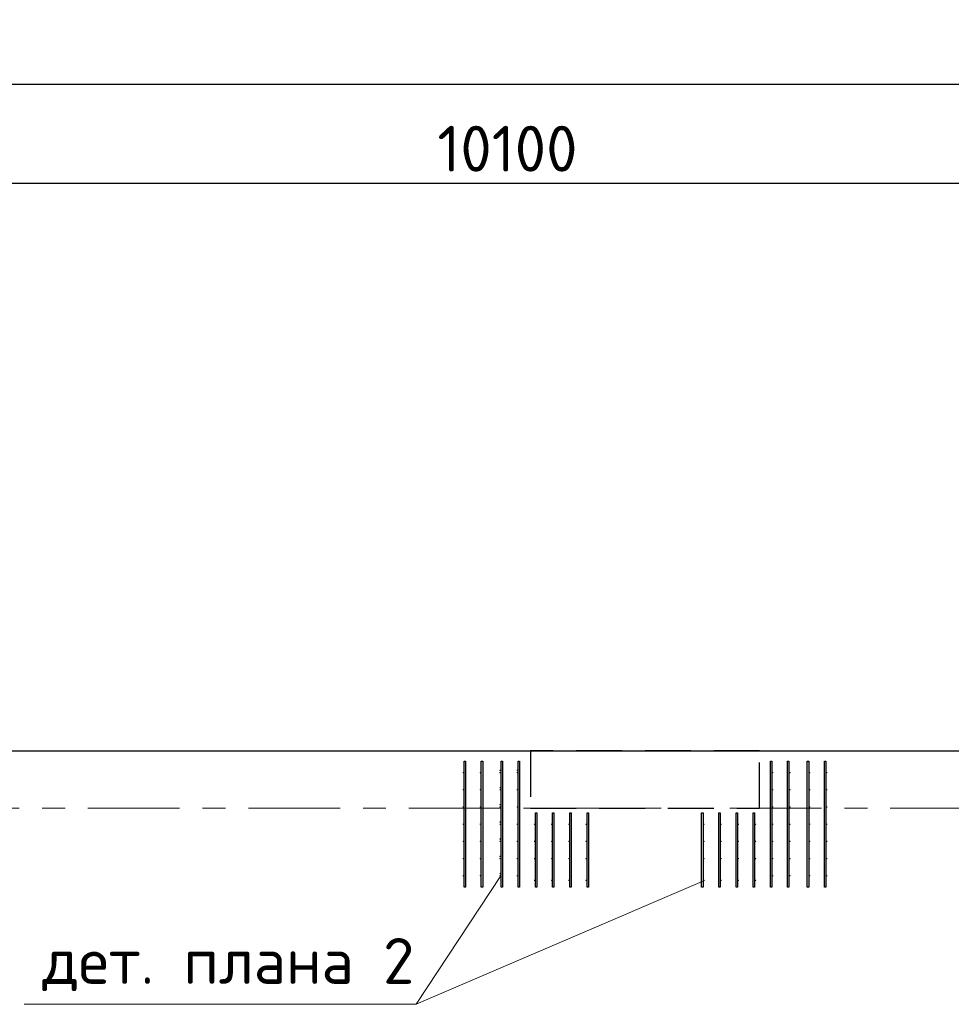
# Model space of a CAD drawing. Header units: metres. Extents: x -38 to 86, y -15 to 21.
# Tile 69 of 103: x 54.47 to 58.54, y 15.54 to 19.84. Entities that reach past the tile are written whole.
import ezdxf

# ---------------------------------------------------------------- set-up
doc = ezdxf.new("R2010")
doc.units = ezdxf.units.M
doc.header["$PDMODE"] = 65
for name, pattern in [('______11', [0.5, 0.4, -0.05, 0, -0.05]), ('______2', [0.27, 0.2, -0.07]), ('______5', [1.1, 0.8, -0.1, 0.1, -0.1])]:
    doc.linetypes.add(name, pattern=pattern)
for name, color, linetype, lineweight in [('XR$2$Осевая линия (1)', 7, '______5', 13), ('XR$2$Размерная линия (1)', 7, 'Continuous', 13), ('XR$3$Арматурный каркас 01', 4, 'Continuous', 35), ('XR$3$Перекрытие (1)', 7, 'Continuous', 35), ('XR$3$Текст_ общее_1', 7, 'Continuous', 13)]:
    doc.layers.add(name, color=color, linetype=linetype, lineweight=lineweight)
doc.layers.add('XR$5$Стена_ бетон несущ.', color=7, linetype='Continuous', lineweight=70, true_color=0xb4b496)
doc.styles.add('ISOCPEUR', font='txt')
doc.dimstyles.new('DIMSTYLE_3', dxfattribs={"dimtxt": 0.2, "dimasz": 0.2, "dimexe": 0, "dimexo": 0, "dimgap": 0.1, "dimtad": 2, "dimdec": 0, "dimlfac": 1000, "dimrnd": 5, "dimzin": 12, "dimdsep": 46, "dimtxsty": 'ISOCPEUR', "dimblk1": 'ALL_ML_STRICH', "dimblk2": 'ALL_ML_STRICH', "dimsah": 1, "dimcen": 0, "dimclrd": 7, "dimclre": 256, "dimclrt": 7, "dimadec": 0, "dimazin": 0, "dimtfac": 1, "dimtdec": 0, "dimtix": 1, "dimtmove": 2, "dimatfit": 3, "dimfxl": 0, "dimtzin": 0, "dimlwd": 0, "dimlwe": -3, "dimarcsym": 0})

# ---------------------------------------------------------------- blocks, each defined once
blk = doc.blocks.new('ALL_ML_STRICH')
at = {"color": 0, "linetype": 'ByBlock', "lineweight": -2}
for p, q in [((0, -0.5), (0, 0.5)), ((-0.3, -0.3), (0.3, 0.3)), ((-1, 0), (0.5, 0))]:
    blk.add_line(p, q, dxfattribs=at)
blk = doc.blocks.new('*D11')
at = {"layer": 'DEFPOINTS', "color": 7, "linetype": 'Continuous', "lineweight": 13, "transparency": 33554687}
for p in [(0.5, 19.5574), (0.5, 19.3768), (61.6, 17.1197)]:
    blk.add_point(p, dxfattribs=at)
at = {"layer": 'XR$2$Размерная линия (1)', "color": 9, "linetype": 'Continuous', "lineweight": -2, "true_color": 0xc7c7c7, "transparency": 33554687}
for p, q in [((0.5, 19.3568), (0.5, 19.5574)), ((61.6, 17.1397), (61.6, 19.5574))]:
    blk.add_line(p, q, dxfattribs=at)
at = {"layer": 'XR$2$Размерная линия (1)', "color": 7, "linetype": 'Continuous', "lineweight": -2, "transparency": 33554687}
blk.add_line((0.5, 19.5574), (61.6, 19.5574), dxfattribs=at)
at = {"layer": 'XR$2$Размерная линия (1)', "color": 7, "linetype": 'Continuous', "lineweight": 13, "transparency": 33554687, "xscale": 0.2, "yscale": 0.2, "zscale": 0.2, "rotation": 180}
blk.add_blockref('ALL_ML_STRICH', (0.5, 19.5574), dxfattribs=at)
at = {"layer": 'XR$2$Размерная линия (1)', "color": 7, "linetype": 'Continuous', "lineweight": 13, "transparency": 33554687, "xscale": 0.2, "yscale": 0.2, "zscale": 0.2}
blk.add_blockref('ALL_ML_STRICH', (61.6, 19.5574), dxfattribs=at)
at = {"layer": 'XR$2$Размерная линия (1)', "color": 7, "linetype": 'Continuous', "lineweight": 13, "transparency": 33554687, "insert": (31.1, 19.7074), "char_height": 0.2, "width": 1, "attachment_point": 5, "style": 'ISOCPEUR'}
blk.add_mtext('\\A1;{61100}', dxfattribs=at)
blk = doc.blocks.new('*D38')
at = {"layer": 'DEFPOINTS', "color": 7, "linetype": 'Continuous', "lineweight": 13, "transparency": 33554687}
for p in [(51.5, 19.1261), (61.6, 17.4912), (51.5, 17.3896)]:
    blk.add_point(p, dxfattribs=at)
at = {"layer": 'XR$2$Размерная линия (1)', "color": 9, "linetype": 'Continuous', "lineweight": -2, "true_color": 0xc7c7c7, "transparency": 33554687}
for p, q in [((51.5, 17.4096), (51.5, 19.1261)), ((61.6, 17.5112), (61.6, 19.1261))]:
    blk.add_line(p, q, dxfattribs=at)
at = {"layer": 'XR$2$Размерная линия (1)', "color": 7, "linetype": 'Continuous', "lineweight": -2, "transparency": 33554687}
blk.add_line((51.5, 19.1261), (61.6, 19.1261), dxfattribs=at)
at = {"layer": 'XR$2$Размерная линия (1)', "color": 7, "linetype": 'Continuous', "lineweight": 13, "transparency": 33554687, "xscale": 0.2, "yscale": 0.2, "zscale": 0.2, "rotation": 180}
blk.add_blockref('ALL_ML_STRICH', (51.5, 19.1261), dxfattribs=at)
at = {"layer": 'XR$2$Размерная линия (1)', "color": 7, "linetype": 'Continuous', "lineweight": 13, "transparency": 33554687, "xscale": 0.2, "yscale": 0.2, "zscale": 0.2}
blk.add_blockref('ALL_ML_STRICH', (61.6, 19.1261), dxfattribs=at)
at = {"layer": 'XR$2$Размерная линия (1)', "color": 7, "linetype": 'Continuous', "lineweight": 13, "transparency": 33554687, "insert": (56.6, 19.2761), "char_height": 0.2, "width": 1, "attachment_point": 5, "style": 'ISOCPEUR'}
blk.add_mtext('\\A1;{10100}', dxfattribs=at)

msp = doc.modelspace()

# ---------------------------------------------------------------- hatches: boundary and pattern name
at = {"layer": 'XR$3$Арматурный каркас 01', "linetype": 'Continuous', "lineweight": 50, "transparency": 33554687}
for points in [[(56.41, 16.5552), (56.4098, 16.5564), (56.4091, 16.5574), (56.4081, 16.558), (56.407, 16.5582), (56.4059, 16.558), (56.4049, 16.5574), (56.4042, 16.5564), (56.404, 16.5552), (56.4042, 16.5541), (56.4049, 16.5531), (56.4059, 16.5525), (56.407, 16.5522), (56.4081, 16.5525), (56.4091, 16.5531), (56.4098, 16.5541)], [(56.421, 16.5652), (56.4208, 16.5664), (56.4201, 16.5674), (56.4191, 16.568), (56.418, 16.5682), (56.4169, 16.568), (56.4159, 16.5674), (56.4152, 16.5664), (56.415, 16.5652), (56.4152, 16.5641), (56.4159, 16.5631), (56.4169, 16.5625), (56.418, 16.5622), (56.4191, 16.5625), (56.4201, 16.5631), (56.4208, 16.5641)], [(56.485, 16.5552), (56.4848, 16.5564), (56.4841, 16.5574), (56.4831, 16.558), (56.482, 16.5582), (56.4809, 16.558), (56.4799, 16.5574), (56.4792, 16.5564), (56.479, 16.5552), (56.4792, 16.5541), (56.4799, 16.5531), (56.4809, 16.5525), (56.482, 16.5522), (56.4831, 16.5525), (56.4841, 16.5531), (56.4848, 16.5541)], [(56.496, 16.5652), (56.4958, 16.5664), (56.4951, 16.5674), (56.4941, 16.568), (56.493, 16.5682), (56.4919, 16.568), (56.4909, 16.5674), (56.4902, 16.5664), (56.49, 16.5652), (56.4902, 16.5641), (56.4909, 16.5631), (56.4919, 16.5625), (56.493, 16.5622), (56.4941, 16.5625), (56.4951, 16.5631), (56.4958, 16.5641)], [(56.571, 16.5652), (56.5708, 16.5664), (56.5701, 16.5674), (56.5691, 16.568), (56.568, 16.5682), (56.5669, 16.568), (56.5659, 16.5674), (56.5652, 16.5664), (56.565, 16.5652), (56.5652, 16.5641), (56.5659, 16.5631), (56.5669, 16.5625), (56.568, 16.5622), (56.5691, 16.5625), (56.5701, 16.5631), (56.5708, 16.5641)], [(56.571, 16.5552), (56.5708, 16.5564), (56.5701, 16.5574), (56.5691, 16.558), (56.568, 16.5582), (56.5669, 16.558), (56.5659, 16.5574), (56.5652, 16.5564), (56.565, 16.5552), (56.5652, 16.5541), (56.5659, 16.5531), (56.5669, 16.5525), (56.568, 16.5522), (56.5691, 16.5525), (56.5701, 16.5531), (56.5708, 16.5541)], [(56.646, 16.5652), (56.6458, 16.5664), (56.6451, 16.5674), (56.6441, 16.568), (56.643, 16.5682), (56.6419, 16.568), (56.6409, 16.5674), (56.6402, 16.5664), (56.64, 16.5652), (56.6402, 16.5641), (56.6409, 16.5631), (56.6419, 16.5625), (56.643, 16.5622), (56.6441, 16.5625), (56.6451, 16.5631), (56.6458, 16.5641)], [(56.646, 16.5552), (56.6458, 16.5564), (56.6451, 16.5574), (56.6441, 16.558), (56.643, 16.5582), (56.6419, 16.558), (56.6409, 16.5574), (56.6402, 16.5564), (56.64, 16.5552), (56.6402, 16.5541), (56.6409, 16.5531), (56.6419, 16.5525), (56.643, 16.5522), (56.6441, 16.5525), (56.6451, 16.5531), (56.6458, 16.5541)], [(57.76, 16.5552), (57.7598, 16.5564), (57.7591, 16.5574), (57.7581, 16.558), (57.757, 16.5582), (57.7559, 16.558), (57.7549, 16.5574), (57.7542, 16.5564), (57.754, 16.5552), (57.7542, 16.5541), (57.7549, 16.5531), (57.7559, 16.5525), (57.757, 16.5522), (57.7581, 16.5525), (57.7591, 16.5531), (57.7598, 16.5541)], [(57.835, 16.5552), (57.8348, 16.5564), (57.8341, 16.5574), (57.8331, 16.558), (57.832, 16.5582), (57.8309, 16.558), (57.8299, 16.5574), (57.8292, 16.5564), (57.829, 16.5552), (57.8292, 16.5541), (57.8299, 16.5531), (57.8309, 16.5525), (57.832, 16.5522), (57.8331, 16.5525), (57.8341, 16.5531), (57.8348, 16.5541)], [(57.921, 16.5552), (57.9208, 16.5564), (57.9201, 16.5574), (57.9191, 16.558), (57.918, 16.5582), (57.9169, 16.558), (57.9159, 16.5574), (57.9152, 16.5564), (57.915, 16.5552), (57.9152, 16.5541), (57.9159, 16.5531), (57.9169, 16.5525), (57.918, 16.5522), (57.9191, 16.5525), (57.9201, 16.5531), (57.9208, 16.5541)], [(57.996, 16.5552), (57.9958, 16.5564), (57.9951, 16.5574), (57.9941, 16.558), (57.993, 16.5582), (57.9919, 16.558), (57.9909, 16.5574), (57.9902, 16.5564), (57.99, 16.5552), (57.9902, 16.5541), (57.9909, 16.5531), (57.9919, 16.5525), (57.993, 16.5522), (57.9941, 16.5525), (57.9951, 16.5531), (57.9958, 16.5541)], [(56.421, 16.4902), (56.4208, 16.4914), (56.4201, 16.4924), (56.4191, 16.493), (56.418, 16.4932), (56.4169, 16.493), (56.4159, 16.4924), (56.4152, 16.4914), (56.415, 16.4902), (56.4152, 16.4891), (56.4159, 16.4881), (56.4169, 16.4875), (56.418, 16.4872), (56.4191, 16.4875), (56.4201, 16.4881), (56.4208, 16.4891)], [(56.496, 16.4902), (56.4958, 16.4914), (56.4951, 16.4924), (56.4941, 16.493), (56.493, 16.4932), (56.4919, 16.493), (56.4909, 16.4924), (56.4902, 16.4914), (56.49, 16.4902), (56.4902, 16.4891), (56.4909, 16.4881), (56.4919, 16.4875), (56.493, 16.4872), (56.4941, 16.4875), (56.4951, 16.4881), (56.4958, 16.4891)], [(56.571, 16.4902), (56.5708, 16.4914), (56.5701, 16.4924), (56.5691, 16.493), (56.568, 16.4932), (56.5669, 16.493), (56.5659, 16.4924), (56.5652, 16.4914), (56.565, 16.4902), (56.5652, 16.4891), (56.5659, 16.4881), (56.5669, 16.4875), (56.568, 16.4872), (56.5691, 16.4875), (56.5701, 16.4881), (56.5708, 16.4891)], [(56.41, 16.4802), (56.4098, 16.4814), (56.4091, 16.4824), (56.4081, 16.483), (56.407, 16.4832), (56.4059, 16.483), (56.4049, 16.4824), (56.4042, 16.4814), (56.404, 16.4802), (56.4042, 16.4791), (56.4049, 16.4781), (56.4059, 16.4775), (56.407, 16.4772), (56.4081, 16.4775), (56.4091, 16.4781), (56.4098, 16.4791)], [(56.485, 16.4802), (56.4848, 16.4814), (56.4841, 16.4824), (56.4831, 16.483), (56.482, 16.4832), (56.4809, 16.483), (56.4799, 16.4824), (56.4792, 16.4814), (56.479, 16.4802), (56.4792, 16.4791), (56.4799, 16.4781), (56.4809, 16.4775), (56.482, 16.4772), (56.4831, 16.4775), (56.4841, 16.4781), (56.4848, 16.4791)], [(56.571, 16.4802), (56.5708, 16.4814), (56.5701, 16.4824), (56.5691, 16.483), (56.568, 16.4832), (56.5669, 16.483), (56.5659, 16.4824), (56.5652, 16.4814), (56.565, 16.4802), (56.5652, 16.4791), (56.5659, 16.4781), (56.5669, 16.4775), (56.568, 16.4772), (56.5691, 16.4775), (56.5701, 16.4781), (56.5708, 16.4791)], [(56.646, 16.4802), (56.6458, 16.4814), (56.6451, 16.4824), (56.6441, 16.483), (56.643, 16.4832), (56.6419, 16.483), (56.6409, 16.4824), (56.6402, 16.4814), (56.64, 16.4802), (56.6402, 16.4791), (56.6409, 16.4781), (56.6419, 16.4775), (56.643, 16.4772), (56.6441, 16.4775), (56.6451, 16.4781), (56.6458, 16.4791)], [(57.76, 16.4802), (57.7598, 16.4814), (57.7591, 16.4824), (57.7581, 16.483), (57.757, 16.4832), (57.7559, 16.483), (57.7549, 16.4824), (57.7542, 16.4814), (57.754, 16.4802), (57.7542, 16.4791), (57.7549, 16.4781), (57.7559, 16.4775), (57.757, 16.4772), (57.7581, 16.4775), (57.7591, 16.4781), (57.7598, 16.4791)], [(57.835, 16.4802), (57.8348, 16.4814), (57.8341, 16.4824), (57.8331, 16.483), (57.832, 16.4832), (57.8309, 16.483), (57.8299, 16.4824), (57.8292, 16.4814), (57.829, 16.4802), (57.8292, 16.4791), (57.8299, 16.4781), (57.8309, 16.4775), (57.832, 16.4772), (57.8331, 16.4775), (57.8341, 16.4781), (57.8348, 16.4791)], [(57.921, 16.4802), (57.9208, 16.4814), (57.9201, 16.4824), (57.9191, 16.483), (57.918, 16.4832), (57.9169, 16.483), (57.9159, 16.4824), (57.9152, 16.4814), (57.915, 16.4802), (57.9152, 16.4791), (57.9159, 16.4781), (57.9169, 16.4775), (57.918, 16.4772), (57.9191, 16.4775), (57.9201, 16.4781), (57.9208, 16.4791)], [(57.996, 16.4802), (57.9958, 16.4814), (57.9951, 16.4824), (57.9941, 16.483), (57.993, 16.4832), (57.9919, 16.483), (57.9909, 16.4824), (57.9902, 16.4814), (57.99, 16.4802), (57.9902, 16.4791), (57.9909, 16.4781), (57.9919, 16.4775), (57.993, 16.4772), (57.9941, 16.4775), (57.9951, 16.4781), (57.9958, 16.4791)], [(56.41, 16.4052), (56.4098, 16.4064), (56.4091, 16.4074), (56.4081, 16.408), (56.407, 16.4082), (56.4059, 16.408), (56.4049, 16.4074), (56.4042, 16.4064), (56.404, 16.4052), (56.4042, 16.4041), (56.4049, 16.4031), (56.4059, 16.4025), (56.407, 16.4022), (56.4081, 16.4025), (56.4091, 16.4031), (56.4098, 16.4041)], [(56.421, 16.4152), (56.4208, 16.4164), (56.4201, 16.4174), (56.4191, 16.418), (56.418, 16.4182), (56.4169, 16.418), (56.4159, 16.4174), (56.4152, 16.4164), (56.415, 16.4152), (56.4152, 16.4141), (56.4159, 16.4131), (56.4169, 16.4125), (56.418, 16.4122), (56.4191, 16.4125), (56.4201, 16.4131), (56.4208, 16.4141)], [(56.485, 16.4052), (56.4848, 16.4064), (56.4841, 16.4074), (56.4831, 16.408), (56.482, 16.4082), (56.4809, 16.408), (56.4799, 16.4074), (56.4792, 16.4064), (56.479, 16.4052), (56.4792, 16.4041), (56.4799, 16.4031), (56.4809, 16.4025), (56.482, 16.4022), (56.4831, 16.4025), (56.4841, 16.4031), (56.4848, 16.4041)], [(56.496, 16.4152), (56.4958, 16.4164), (56.4951, 16.4174), (56.4941, 16.418), (56.493, 16.4182), (56.4919, 16.418), (56.4909, 16.4174), (56.4902, 16.4164), (56.49, 16.4152), (56.4902, 16.4141), (56.4909, 16.4131), (56.4919, 16.4125), (56.493, 16.4122), (56.4941, 16.4125), (56.4951, 16.4131), (56.4958, 16.4141)], [(56.571, 16.4152), (56.5708, 16.4164), (56.5701, 16.4174), (56.5691, 16.418), (56.568, 16.4182), (56.5669, 16.418), (56.5659, 16.4174), (56.5652, 16.4164), (56.565, 16.4152), (56.5652, 16.4141), (56.5659, 16.4131), (56.5669, 16.4125), (56.568, 16.4122), (56.5691, 16.4125), (56.5701, 16.4131), (56.5708, 16.4141)], [(56.571, 16.4052), (56.5708, 16.4064), (56.5701, 16.4074), (56.5691, 16.408), (56.568, 16.4082), (56.5669, 16.408), (56.5659, 16.4074), (56.5652, 16.4064), (56.565, 16.4052), (56.5652, 16.4041), (56.5659, 16.4031), (56.5669, 16.4025), (56.568, 16.4022), (56.5691, 16.4025), (56.5701, 16.4031), (56.5708, 16.4041)], [(56.646, 16.4052), (56.6458, 16.4064), (56.6451, 16.4074), (56.6441, 16.408), (56.643, 16.4082), (56.6419, 16.408), (56.6409, 16.4074), (56.6402, 16.4064), (56.64, 16.4052), (56.6402, 16.4041), (56.6409, 16.4031), (56.6419, 16.4025), (56.643, 16.4022), (56.6441, 16.4025), (56.6451, 16.4031), (56.6458, 16.4041)], [(57.76, 16.4052), (57.7598, 16.4064), (57.7591, 16.4074), (57.7581, 16.408), (57.757, 16.4082), (57.7559, 16.408), (57.7549, 16.4074), (57.7542, 16.4064), (57.754, 16.4052), (57.7542, 16.4041), (57.7549, 16.4031), (57.7559, 16.4025), (57.757, 16.4022), (57.7581, 16.4025), (57.7591, 16.4031), (57.7598, 16.4041)], [(57.835, 16.4052), (57.8348, 16.4064), (57.8341, 16.4074), (57.8331, 16.408), (57.832, 16.4082), (57.8309, 16.408), (57.8299, 16.4074), (57.8292, 16.4064), (57.829, 16.4052), (57.8292, 16.4041), (57.8299, 16.4031), (57.8309, 16.4025), (57.832, 16.4022), (57.8331, 16.4025), (57.8341, 16.4031), (57.8348, 16.4041)], [(57.921, 16.4052), (57.9208, 16.4064), (57.9201, 16.4074), (57.9191, 16.408), (57.918, 16.4082), (57.9169, 16.408), (57.9159, 16.4074), (57.9152, 16.4064), (57.915, 16.4052), (57.9152, 16.4041), (57.9159, 16.4031), (57.9169, 16.4025), (57.918, 16.4022), (57.9191, 16.4025), (57.9201, 16.4031), (57.9208, 16.4041)], [(57.996, 16.4052), (57.9958, 16.4064), (57.9951, 16.4074), (57.9941, 16.408), (57.993, 16.4082), (57.9919, 16.408), (57.9909, 16.4074), (57.9902, 16.4064), (57.99, 16.4052), (57.9902, 16.4041), (57.9909, 16.4031), (57.9919, 16.4025), (57.993, 16.4022), (57.9941, 16.4025), (57.9951, 16.4031), (57.9958, 16.4041)], [(56.41, 16.3302), (56.4098, 16.3314), (56.4091, 16.3324), (56.4081, 16.333), (56.407, 16.3332), (56.4059, 16.333), (56.4049, 16.3324), (56.4042, 16.3314), (56.404, 16.3302), (56.4042, 16.3291), (56.4049, 16.3281), (56.4059, 16.3275), (56.407, 16.3272), (56.4081, 16.3275), (56.4091, 16.3281), (56.4098, 16.3291)], [(56.421, 16.3402), (56.4208, 16.3414), (56.4201, 16.3424), (56.4191, 16.343), (56.418, 16.3432), (56.4169, 16.343), (56.4159, 16.3424), (56.4152, 16.3414), (56.415, 16.3402), (56.4152, 16.3391), (56.4159, 16.3381), (56.4169, 16.3375), (56.418, 16.3372), (56.4191, 16.3375), (56.4201, 16.3381), (56.4208, 16.3391)], [(56.485, 16.3302), (56.4848, 16.3314), (56.4841, 16.3324), (56.4831, 16.333), (56.482, 16.3332), (56.4809, 16.333), (56.4799, 16.3324), (56.4792, 16.3314), (56.479, 16.3302), (56.4792, 16.3291), (56.4799, 16.3281), (56.4809, 16.3275), (56.482, 16.3272), (56.4831, 16.3275), (56.4841, 16.3281), (56.4848, 16.3291)], [(56.496, 16.3402), (56.4958, 16.3414), (56.4951, 16.3424), (56.4941, 16.343), (56.493, 16.3432), (56.4919, 16.343), (56.4909, 16.3424), (56.4902, 16.3414), (56.49, 16.3402), (56.4902, 16.3391), (56.4909, 16.3381), (56.4919, 16.3375), (56.493, 16.3372), (56.4941, 16.3375), (56.4951, 16.3381), (56.4958, 16.3391)], [(56.571, 16.3402), (56.5708, 16.3414), (56.5701, 16.3424), (56.5691, 16.343), (56.568, 16.3432), (56.5669, 16.343), (56.5659, 16.3424), (56.5652, 16.3414), (56.565, 16.3402), (56.5652, 16.3391), (56.5659, 16.3381), (56.5669, 16.3375), (56.568, 16.3372), (56.5691, 16.3375), (56.5701, 16.3381), (56.5708, 16.3391)], [(56.571, 16.3302), (56.5708, 16.3314), (56.5701, 16.3324), (56.5691, 16.333), (56.568, 16.3332), (56.5669, 16.333), (56.5659, 16.3324), (56.5652, 16.3314), (56.565, 16.3302), (56.5652, 16.3291), (56.5659, 16.3281), (56.5669, 16.3275), (56.568, 16.3272), (56.5691, 16.3275), (56.5701, 16.3281), (56.5708, 16.3291)], [(56.646, 16.3302), (56.6458, 16.3314), (56.6451, 16.3324), (56.6441, 16.333), (56.643, 16.3332), (56.6419, 16.333), (56.6409, 16.3324), (56.6402, 16.3314), (56.64, 16.3302), (56.6402, 16.3291), (56.6409, 16.3281), (56.6419, 16.3275), (56.643, 16.3272), (56.6441, 16.3275), (56.6451, 16.3281), (56.6458, 16.3291)], [(56.721, 16.3302), (56.7208, 16.3314), (56.7201, 16.3324), (56.7191, 16.333), (56.718, 16.3332), (56.7169, 16.333), (56.7159, 16.3324), (56.7152, 16.3314), (56.715, 16.3302), (56.7152, 16.3291), (56.7159, 16.3281), (56.7169, 16.3275), (56.718, 16.3272), (56.7191, 16.3275), (56.7201, 16.3281), (56.7208, 16.3291)], [(56.796, 16.3302), (56.7958, 16.3314), (56.7951, 16.3324), (56.7941, 16.333), (56.793, 16.3332), (56.7919, 16.333), (56.7909, 16.3324), (56.7902, 16.3314), (56.79, 16.3302), (56.7902, 16.3291), (56.7909, 16.3281), (56.7919, 16.3275), (56.793, 16.3272), (56.7941, 16.3275), (56.7951, 16.3281), (56.7958, 16.3291)], [(56.871, 16.3302), (56.8708, 16.3314), (56.8701, 16.3324), (56.8691, 16.333), (56.868, 16.3332), (56.8669, 16.333), (56.8659, 16.3324), (56.8652, 16.3314), (56.865, 16.3302), (56.8652, 16.3291), (56.8659, 16.3281), (56.8669, 16.3275), (56.868, 16.3272), (56.8691, 16.3275), (56.8701, 16.3281), (56.8708, 16.3291)], [(56.946, 16.3302), (56.9458, 16.3314), (56.9451, 16.3324), (56.9441, 16.333), (56.943, 16.3332), (56.9419, 16.333), (56.9409, 16.3324), (56.9402, 16.3314), (56.94, 16.3302), (56.9402, 16.3291), (56.9409, 16.3281), (56.9419, 16.3275), (56.943, 16.3272), (56.9441, 16.3275), (56.9451, 16.3281), (56.9458, 16.3291)], [(57.46, 16.3302), (57.4598, 16.3314), (57.4591, 16.3324), (57.4581, 16.333), (57.457, 16.3332), (57.4559, 16.333), (57.4549, 16.3324), (57.4542, 16.3314), (57.454, 16.3302), (57.4542, 16.3291), (57.4549, 16.3281), (57.4559, 16.3275), (57.457, 16.3272), (57.4581, 16.3275), (57.4591, 16.3281), (57.4598, 16.3291)], [(57.535, 16.3302), (57.5348, 16.3314), (57.5341, 16.3324), (57.5331, 16.333), (57.532, 16.3332), (57.5309, 16.333), (57.5299, 16.3324), (57.5292, 16.3314), (57.529, 16.3302), (57.5292, 16.3291), (57.5299, 16.3281), (57.5309, 16.3275), (57.532, 16.3272), (57.5331, 16.3275), (57.5341, 16.3281), (57.5348, 16.3291)], [(57.61, 16.3302), (57.6098, 16.3314), (57.6091, 16.3324), (57.6081, 16.333), (57.607, 16.3332), (57.6059, 16.333), (57.6049, 16.3324), (57.6042, 16.3314), (57.604, 16.3302), (57.6042, 16.3291), (57.6049, 16.3281), (57.6059, 16.3275), (57.607, 16.3272), (57.6081, 16.3275), (57.6091, 16.3281), (57.6098, 16.3291)], [(57.685, 16.3302), (57.6848, 16.3314), (57.6841, 16.3324), (57.6831, 16.333), (57.682, 16.3332), (57.6809, 16.333), (57.6799, 16.3324), (57.6792, 16.3314), (57.679, 16.3302), (57.6792, 16.3291), (57.6799, 16.3281), (57.6809, 16.3275), (57.682, 16.3272), (57.6831, 16.3275), (57.6841, 16.3281), (57.6848, 16.3291)], [(57.76, 16.3302), (57.7598, 16.3314), (57.7591, 16.3324), (57.7581, 16.333), (57.757, 16.3332), (57.7559, 16.333), (57.7549, 16.3324), (57.7542, 16.3314), (57.754, 16.3302), (57.7542, 16.3291), (57.7549, 16.3281), (57.7559, 16.3275), (57.757, 16.3272), (57.7581, 16.3275), (57.7591, 16.3281), (57.7598, 16.3291)], [(57.835, 16.3302), (57.8348, 16.3314), (57.8341, 16.3324), (57.8331, 16.333), (57.832, 16.3332), (57.8309, 16.333), (57.8299, 16.3324), (57.8292, 16.3314), (57.829, 16.3302), (57.8292, 16.3291), (57.8299, 16.3281), (57.8309, 16.3275), (57.832, 16.3272), (57.8331, 16.3275), (57.8341, 16.3281), (57.8348, 16.3291)], [(57.921, 16.3302), (57.9208, 16.3314), (57.9201, 16.3324), (57.9191, 16.333), (57.918, 16.3332), (57.9169, 16.333), (57.9159, 16.3324), (57.9152, 16.3314), (57.915, 16.3302), (57.9152, 16.3291), (57.9159, 16.3281), (57.9169, 16.3275), (57.918, 16.3272), (57.9191, 16.3275), (57.9201, 16.3281), (57.9208, 16.3291)], [(57.996, 16.3302), (57.9958, 16.3314), (57.9951, 16.3324), (57.9941, 16.333), (57.993, 16.3332), (57.9919, 16.333), (57.9909, 16.3324), (57.9902, 16.3314), (57.99, 16.3302), (57.9902, 16.3291), (57.9909, 16.3281), (57.9919, 16.3275), (57.993, 16.3272), (57.9941, 16.3275), (57.9951, 16.3281), (57.9958, 16.3291)], [(56.41, 16.2552), (56.4098, 16.2564), (56.4091, 16.2574), (56.4081, 16.258), (56.407, 16.2582), (56.4059, 16.258), (56.4049, 16.2574), (56.4042, 16.2564), (56.404, 16.2552), (56.4042, 16.2541), (56.4049, 16.2531), (56.4059, 16.2525), (56.407, 16.2522), (56.4081, 16.2525), (56.4091, 16.2531), (56.4098, 16.2541)], [(56.421, 16.2652), (56.4208, 16.2664), (56.4201, 16.2674), (56.4191, 16.268), (56.418, 16.2682), (56.4169, 16.268), (56.4159, 16.2674), (56.4152, 16.2664), (56.415, 16.2652), (56.4152, 16.2641), (56.4159, 16.2631), (56.4169, 16.2625), (56.418, 16.2622), (56.4191, 16.2625), (56.4201, 16.2631), (56.4208, 16.2641)], [(56.485, 16.2552), (56.4848, 16.2564), (56.4841, 16.2574), (56.4831, 16.258), (56.482, 16.2582), (56.4809, 16.258), (56.4799, 16.2574), (56.4792, 16.2564), (56.479, 16.2552), (56.4792, 16.2541), (56.4799, 16.2531), (56.4809, 16.2525), (56.482, 16.2522), (56.4831, 16.2525), (56.4841, 16.2531), (56.4848, 16.2541)], [(56.496, 16.2652), (56.4958, 16.2664), (56.4951, 16.2674), (56.4941, 16.268), (56.493, 16.2682), (56.4919, 16.268), (56.4909, 16.2674), (56.4902, 16.2664), (56.49, 16.2652), (56.4902, 16.2641), (56.4909, 16.2631), (56.4919, 16.2625), (56.493, 16.2622), (56.4941, 16.2625), (56.4951, 16.2631), (56.4958, 16.2641)], [(56.571, 16.2652), (56.5708, 16.2664), (56.5701, 16.2674), (56.5691, 16.268), (56.568, 16.2682), (56.5669, 16.268), (56.5659, 16.2674), (56.5652, 16.2664), (56.565, 16.2652), (56.5652, 16.2641), (56.5659, 16.2631), (56.5669, 16.2625), (56.568, 16.2622), (56.5691, 16.2625), (56.5701, 16.2631), (56.5708, 16.2641)], [(56.571, 16.2552), (56.5708, 16.2564), (56.5701, 16.2574), (56.5691, 16.258), (56.568, 16.2582), (56.5669, 16.258), (56.5659, 16.2574), (56.5652, 16.2564), (56.565, 16.2552), (56.5652, 16.2541), (56.5659, 16.2531), (56.5669, 16.2525), (56.568, 16.2522), (56.5691, 16.2525), (56.5701, 16.2531), (56.5708, 16.2541)], [(56.646, 16.2552), (56.6458, 16.2564), (56.6451, 16.2574), (56.6441, 16.258), (56.643, 16.2582), (56.6419, 16.258), (56.6409, 16.2574), (56.6402, 16.2564), (56.64, 16.2552), (56.6402, 16.2541), (56.6409, 16.2531), (56.6419, 16.2525), (56.643, 16.2522), (56.6441, 16.2525), (56.6451, 16.2531), (56.6458, 16.2541)], [(56.721, 16.2552), (56.7208, 16.2564), (56.7201, 16.2574), (56.7191, 16.258), (56.718, 16.2582), (56.7169, 16.258), (56.7159, 16.2574), (56.7152, 16.2564), (56.715, 16.2552), (56.7152, 16.2541), (56.7159, 16.2531), (56.7169, 16.2525), (56.718, 16.2522), (56.7191, 16.2525), (56.7201, 16.2531), (56.7208, 16.2541)], [(56.796, 16.2552), (56.7958, 16.2564), (56.7951, 16.2574), (56.7941, 16.258), (56.793, 16.2582), (56.7919, 16.258), (56.7909, 16.2574), (56.7902, 16.2564), (56.79, 16.2552), (56.7902, 16.2541), (56.7909, 16.2531), (56.7919, 16.2525), (56.793, 16.2522), (56.7941, 16.2525), (56.7951, 16.2531), (56.7958, 16.2541)], [(56.871, 16.2552), (56.8708, 16.2564), (56.8701, 16.2574), (56.8691, 16.258), (56.868, 16.2582), (56.8669, 16.258), (56.8659, 16.2574), (56.8652, 16.2564), (56.865, 16.2552), (56.8652, 16.2541), (56.8659, 16.2531), (56.8669, 16.2525), (56.868, 16.2522), (56.8691, 16.2525), (56.8701, 16.2531), (56.8708, 16.2541)], [(56.946, 16.2552), (56.9458, 16.2564), (56.9451, 16.2574), (56.9441, 16.258), (56.943, 16.2582), (56.9419, 16.258), (56.9409, 16.2574), (56.9402, 16.2564), (56.94, 16.2552), (56.9402, 16.2541), (56.9409, 16.2531), (56.9419, 16.2525), (56.943, 16.2522), (56.9441, 16.2525), (56.9451, 16.2531), (56.9458, 16.2541)], [(57.46, 16.2552), (57.4598, 16.2564), (57.4591, 16.2574), (57.4581, 16.258), (57.457, 16.2582), (57.4559, 16.258), (57.4549, 16.2574), (57.4542, 16.2564), (57.454, 16.2552), (57.4542, 16.2541), (57.4549, 16.2531), (57.4559, 16.2525), (57.457, 16.2522), (57.4581, 16.2525), (57.4591, 16.2531), (57.4598, 16.2541)], [(57.535, 16.2552), (57.5348, 16.2564), (57.5341, 16.2574), (57.5331, 16.258), (57.532, 16.2582), (57.5309, 16.258), (57.5299, 16.2574), (57.5292, 16.2564), (57.529, 16.2552), (57.5292, 16.2541), (57.5299, 16.2531), (57.5309, 16.2525), (57.532, 16.2522), (57.5331, 16.2525), (57.5341, 16.2531), (57.5348, 16.2541)], [(57.61, 16.2552), (57.6098, 16.2564), (57.6091, 16.2574), (57.6081, 16.258), (57.607, 16.2582), (57.6059, 16.258), (57.6049, 16.2574), (57.6042, 16.2564), (57.604, 16.2552), (57.6042, 16.2541), (57.6049, 16.2531), (57.6059, 16.2525), (57.607, 16.2522), (57.6081, 16.2525), (57.6091, 16.2531), (57.6098, 16.2541)], [(57.685, 16.2552), (57.6848, 16.2564), (57.6841, 16.2574), (57.6831, 16.258), (57.682, 16.2582), (57.6809, 16.258), (57.6799, 16.2574), (57.6792, 16.2564), (57.679, 16.2552), (57.6792, 16.2541), (57.6799, 16.2531), (57.6809, 16.2525), (57.682, 16.2522), (57.6831, 16.2525), (57.6841, 16.2531), (57.6848, 16.2541)], [(57.76, 16.2552), (57.7598, 16.2564), (57.7591, 16.2574), (57.7581, 16.258), (57.757, 16.2582), (57.7559, 16.258), (57.7549, 16.2574), (57.7542, 16.2564), (57.754, 16.2552), (57.7542, 16.2541), (57.7549, 16.2531), (57.7559, 16.2525), (57.757, 16.2522), (57.7581, 16.2525), (57.7591, 16.2531), (57.7598, 16.2541)], [(57.835, 16.2552), (57.8348, 16.2564), (57.8341, 16.2574), (57.8331, 16.258), (57.832, 16.2582), (57.8309, 16.258), (57.8299, 16.2574), (57.8292, 16.2564), (57.829, 16.2552), (57.8292, 16.2541), (57.8299, 16.2531), (57.8309, 16.2525), (57.832, 16.2522), (57.8331, 16.2525), (57.8341, 16.2531), (57.8348, 16.2541)], [(57.921, 16.2552), (57.9208, 16.2564), (57.9201, 16.2574), (57.9191, 16.258), (57.918, 16.2582), (57.9169, 16.258), (57.9159, 16.2574), (57.9152, 16.2564), (57.915, 16.2552), (57.9152, 16.2541), (57.9159, 16.2531), (57.9169, 16.2525), (57.918, 16.2522), (57.9191, 16.2525), (57.9201, 16.2531), (57.9208, 16.2541)], [(57.996, 16.2552), (57.9958, 16.2564), (57.9951, 16.2574), (57.9941, 16.258), (57.993, 16.2582), (57.9919, 16.258), (57.9909, 16.2574), (57.9902, 16.2564), (57.99, 16.2552), (57.9902, 16.2541), (57.9909, 16.2531), (57.9919, 16.2525), (57.993, 16.2522), (57.9941, 16.2525), (57.9951, 16.2531), (57.9958, 16.2541)], [(56.421, 16.1902), (56.4208, 16.1914), (56.4201, 16.1924), (56.4191, 16.193), (56.418, 16.1932), (56.4169, 16.193), (56.4159, 16.1924), (56.4152, 16.1914), (56.415, 16.1902), (56.4152, 16.1891), (56.4159, 16.1881), (56.4169, 16.1875), (56.418, 16.1872), (56.4191, 16.1875), (56.4201, 16.1881), (56.4208, 16.1891)], [(56.496, 16.1902), (56.4958, 16.1914), (56.4951, 16.1924), (56.4941, 16.193), (56.493, 16.1932), (56.4919, 16.193), (56.4909, 16.1924), (56.4902, 16.1914), (56.49, 16.1902), (56.4902, 16.1891), (56.4909, 16.1881), (56.4919, 16.1875), (56.493, 16.1872), (56.4941, 16.1875), (56.4951, 16.1881), (56.4958, 16.1891)], [(56.571, 16.1902), (56.5708, 16.1914), (56.5701, 16.1924), (56.5691, 16.193), (56.568, 16.1932), (56.5669, 16.193), (56.5659, 16.1924), (56.5652, 16.1914), (56.565, 16.1902), (56.5652, 16.1891), (56.5659, 16.1881), (56.5669, 16.1875), (56.568, 16.1872), (56.5691, 16.1875), (56.5701, 16.1881), (56.5708, 16.1891)], [(56.41, 16.1802), (56.4098, 16.1814), (56.4091, 16.1824), (56.4081, 16.183), (56.407, 16.1832), (56.4059, 16.183), (56.4049, 16.1824), (56.4042, 16.1814), (56.404, 16.1802), (56.4042, 16.1791), (56.4049, 16.1781), (56.4059, 16.1775), (56.407, 16.1772), (56.4081, 16.1775), (56.4091, 16.1781), (56.4098, 16.1791)], [(56.485, 16.1802), (56.4848, 16.1814), (56.4841, 16.1824), (56.4831, 16.183), (56.482, 16.1832), (56.4809, 16.183), (56.4799, 16.1824), (56.4792, 16.1814), (56.479, 16.1802), (56.4792, 16.1791), (56.4799, 16.1781), (56.4809, 16.1775), (56.482, 16.1772), (56.4831, 16.1775), (56.4841, 16.1781), (56.4848, 16.1791)], [(56.571, 16.1802), (56.5708, 16.1814), (56.5701, 16.1824), (56.5691, 16.183), (56.568, 16.1832), (56.5669, 16.183), (56.5659, 16.1824), (56.5652, 16.1814), (56.565, 16.1802), (56.5652, 16.1791), (56.5659, 16.1781), (56.5669, 16.1775), (56.568, 16.1772), (56.5691, 16.1775), (56.5701, 16.1781), (56.5708, 16.1791)], [(56.646, 16.1802), (56.6458, 16.1814), (56.6451, 16.1824), (56.6441, 16.183), (56.643, 16.1832), (56.6419, 16.183), (56.6409, 16.1824), (56.6402, 16.1814), (56.64, 16.1802), (56.6402, 16.1791), (56.6409, 16.1781), (56.6419, 16.1775), (56.643, 16.1772), (56.6441, 16.1775), (56.6451, 16.1781), (56.6458, 16.1791)], [(56.721, 16.1802), (56.7208, 16.1814), (56.7201, 16.1824), (56.7191, 16.183), (56.718, 16.1832), (56.7169, 16.183), (56.7159, 16.1824), (56.7152, 16.1814), (56.715, 16.1802), (56.7152, 16.1791), (56.7159, 16.1781), (56.7169, 16.1775), (56.718, 16.1772), (56.7191, 16.1775), (56.7201, 16.1781), (56.7208, 16.1791)], [(56.796, 16.1802), (56.7958, 16.1814), (56.7951, 16.1824), (56.7941, 16.183), (56.793, 16.1832), (56.7919, 16.183), (56.7909, 16.1824), (56.7902, 16.1814), (56.79, 16.1802), (56.7902, 16.1791), (56.7909, 16.1781), (56.7919, 16.1775), (56.793, 16.1772), (56.7941, 16.1775), (56.7951, 16.1781), (56.7958, 16.1791)], [(56.871, 16.1802), (56.8708, 16.1814), (56.8701, 16.1824), (56.8691, 16.183), (56.868, 16.1832), (56.8669, 16.183), (56.8659, 16.1824), (56.8652, 16.1814), (56.865, 16.1802), (56.8652, 16.1791), (56.8659, 16.1781), (56.8669, 16.1775), (56.868, 16.1772), (56.8691, 16.1775), (56.8701, 16.1781), (56.8708, 16.1791)], [(56.946, 16.1802), (56.9458, 16.1814), (56.9451, 16.1824), (56.9441, 16.183), (56.943, 16.1832), (56.9419, 16.183), (56.9409, 16.1824), (56.9402, 16.1814), (56.94, 16.1802), (56.9402, 16.1791), (56.9409, 16.1781), (56.9419, 16.1775), (56.943, 16.1772), (56.9441, 16.1775), (56.9451, 16.1781), (56.9458, 16.1791)], [(57.46, 16.1802), (57.4598, 16.1814), (57.4591, 16.1824), (57.4581, 16.183), (57.457, 16.1832), (57.4559, 16.183), (57.4549, 16.1824), (57.4542, 16.1814), (57.454, 16.1802), (57.4542, 16.1791), (57.4549, 16.1781), (57.4559, 16.1775), (57.457, 16.1772), (57.4581, 16.1775), (57.4591, 16.1781), (57.4598, 16.1791)], [(57.535, 16.1802), (57.5348, 16.1814), (57.5341, 16.1824), (57.5331, 16.183), (57.532, 16.1832), (57.5309, 16.183), (57.5299, 16.1824), (57.5292, 16.1814), (57.529, 16.1802), (57.5292, 16.1791), (57.5299, 16.1781), (57.5309, 16.1775), (57.532, 16.1772), (57.5331, 16.1775), (57.5341, 16.1781), (57.5348, 16.1791)], [(57.61, 16.1802), (57.6098, 16.1814), (57.6091, 16.1824), (57.6081, 16.183), (57.607, 16.1832), (57.6059, 16.183), (57.6049, 16.1824), (57.6042, 16.1814), (57.604, 16.1802), (57.6042, 16.1791), (57.6049, 16.1781), (57.6059, 16.1775), (57.607, 16.1772), (57.6081, 16.1775), (57.6091, 16.1781), (57.6098, 16.1791)], [(57.685, 16.1802), (57.6848, 16.1814), (57.6841, 16.1824), (57.6831, 16.183), (57.682, 16.1832), (57.6809, 16.183), (57.6799, 16.1824), (57.6792, 16.1814), (57.679, 16.1802), (57.6792, 16.1791), (57.6799, 16.1781), (57.6809, 16.1775), (57.682, 16.1772), (57.6831, 16.1775), (57.6841, 16.1781), (57.6848, 16.1791)], [(57.76, 16.1802), (57.7598, 16.1814), (57.7591, 16.1824), (57.7581, 16.183), (57.757, 16.1832), (57.7559, 16.183), (57.7549, 16.1824), (57.7542, 16.1814), (57.754, 16.1802), (57.7542, 16.1791), (57.7549, 16.1781), (57.7559, 16.1775), (57.757, 16.1772), (57.7581, 16.1775), (57.7591, 16.1781), (57.7598, 16.1791)], [(57.835, 16.1802), (57.8348, 16.1814), (57.8341, 16.1824), (57.8331, 16.183), (57.832, 16.1832), (57.8309, 16.183), (57.8299, 16.1824), (57.8292, 16.1814), (57.829, 16.1802), (57.8292, 16.1791), (57.8299, 16.1781), (57.8309, 16.1775), (57.832, 16.1772), (57.8331, 16.1775), (57.8341, 16.1781), (57.8348, 16.1791)], [(57.921, 16.1802), (57.9208, 16.1814), (57.9201, 16.1824), (57.9191, 16.183), (57.918, 16.1832), (57.9169, 16.183), (57.9159, 16.1824), (57.9152, 16.1814), (57.915, 16.1802), (57.9152, 16.1791), (57.9159, 16.1781), (57.9169, 16.1775), (57.918, 16.1772), (57.9191, 16.1775), (57.9201, 16.1781), (57.9208, 16.1791)], [(57.996, 16.1802), (57.9958, 16.1814), (57.9951, 16.1824), (57.9941, 16.183), (57.993, 16.1832), (57.9919, 16.183), (57.9909, 16.1824), (57.9902, 16.1814), (57.99, 16.1802), (57.9902, 16.1791), (57.9909, 16.1781), (57.9919, 16.1775), (57.993, 16.1772), (57.9941, 16.1775), (57.9951, 16.1781), (57.9958, 16.1791)], [(56.41, 16.1052), (56.4098, 16.1064), (56.4091, 16.1074), (56.4081, 16.108), (56.407, 16.1082), (56.4059, 16.108), (56.4049, 16.1074), (56.4042, 16.1064), (56.404, 16.1052), (56.4042, 16.1041), (56.4049, 16.1031), (56.4059, 16.1025), (56.407, 16.1022), (56.4081, 16.1025), (56.4091, 16.1031), (56.4098, 16.1041)], [(56.421, 16.1152), (56.4208, 16.1164), (56.4201, 16.1174), (56.4191, 16.118), (56.418, 16.1182), (56.4169, 16.118), (56.4159, 16.1174), (56.4152, 16.1164), (56.415, 16.1152), (56.4152, 16.1141), (56.4159, 16.1131), (56.4169, 16.1125), (56.418, 16.1122), (56.4191, 16.1125), (56.4201, 16.1131), (56.4208, 16.1141)], [(56.485, 16.1052), (56.4848, 16.1064), (56.4841, 16.1074), (56.4831, 16.108), (56.482, 16.1082), (56.4809, 16.108), (56.4799, 16.1074), (56.4792, 16.1064), (56.479, 16.1052), (56.4792, 16.1041), (56.4799, 16.1031), (56.4809, 16.1025), (56.482, 16.1022), (56.4831, 16.1025), (56.4841, 16.1031), (56.4848, 16.1041)], [(56.496, 16.1152), (56.4958, 16.1164), (56.4951, 16.1174), (56.4941, 16.118), (56.493, 16.1182), (56.4919, 16.118), (56.4909, 16.1174), (56.4902, 16.1164), (56.49, 16.1152), (56.4902, 16.1141), (56.4909, 16.1131), (56.4919, 16.1125), (56.493, 16.1122), (56.4941, 16.1125), (56.4951, 16.1131), (56.4958, 16.1141)], [(56.571, 16.1152), (56.5708, 16.1164), (56.5701, 16.1174), (56.5691, 16.118), (56.568, 16.1182), (56.5669, 16.118), (56.5659, 16.1174), (56.5652, 16.1164), (56.565, 16.1152), (56.5652, 16.1141), (56.5659, 16.1131), (56.5669, 16.1125), (56.568, 16.1122), (56.5691, 16.1125), (56.5701, 16.1131), (56.5708, 16.1141)], [(56.571, 16.1052), (56.5708, 16.1064), (56.5701, 16.1074), (56.5691, 16.108), (56.568, 16.1082), (56.5669, 16.108), (56.5659, 16.1074), (56.5652, 16.1064), (56.565, 16.1052), (56.5652, 16.1041), (56.5659, 16.1031), (56.5669, 16.1025), (56.568, 16.1022), (56.5691, 16.1025), (56.5701, 16.1031), (56.5708, 16.1041)], [(56.646, 16.1052), (56.6458, 16.1064), (56.6451, 16.1074), (56.6441, 16.108), (56.643, 16.1082), (56.6419, 16.108), (56.6409, 16.1074), (56.6402, 16.1064), (56.64, 16.1052), (56.6402, 16.1041), (56.6409, 16.1031), (56.6419, 16.1025), (56.643, 16.1022), (56.6441, 16.1025), (56.6451, 16.1031), (56.6458, 16.1041)], [(57.76, 16.1052), (57.7598, 16.1064), (57.7591, 16.1074), (57.7581, 16.108), (57.757, 16.1082), (57.7559, 16.108), (57.7549, 16.1074), (57.7542, 16.1064), (57.754, 16.1052), (57.7542, 16.1041), (57.7549, 16.1031), (57.7559, 16.1025), (57.757, 16.1022), (57.7581, 16.1025), (57.7591, 16.1031), (57.7598, 16.1041)], [(57.835, 16.1052), (57.8348, 16.1064), (57.8341, 16.1074), (57.8331, 16.108), (57.832, 16.1082), (57.8309, 16.108), (57.8299, 16.1074), (57.8292, 16.1064), (57.829, 16.1052), (57.8292, 16.1041), (57.8299, 16.1031), (57.8309, 16.1025), (57.832, 16.1022), (57.8331, 16.1025), (57.8341, 16.1031), (57.8348, 16.1041)], [(57.921, 16.1052), (57.9208, 16.1064), (57.9201, 16.1074), (57.9191, 16.108), (57.918, 16.1082), (57.9169, 16.108), (57.9159, 16.1074), (57.9152, 16.1064), (57.915, 16.1052), (57.9152, 16.1041), (57.9159, 16.1031), (57.9169, 16.1025), (57.918, 16.1022), (57.9191, 16.1025), (57.9201, 16.1031), (57.9208, 16.1041)], [(57.996, 16.1052), (57.9958, 16.1064), (57.9951, 16.1074), (57.9941, 16.108), (57.993, 16.1082), (57.9919, 16.108), (57.9909, 16.1074), (57.9902, 16.1064), (57.99, 16.1052), (57.9902, 16.1041), (57.9909, 16.1031), (57.9919, 16.1025), (57.993, 16.1022), (57.9941, 16.1025), (57.9951, 16.1031), (57.9958, 16.1041)], [(56.721, 16.0852), (56.7208, 16.0864), (56.7201, 16.0874), (56.7191, 16.088), (56.718, 16.0882), (56.7169, 16.088), (56.7159, 16.0874), (56.7152, 16.0864), (56.715, 16.0852), (56.7152, 16.0841), (56.7159, 16.0831), (56.7169, 16.0825), (56.718, 16.0822), (56.7191, 16.0825), (56.7201, 16.0831), (56.7208, 16.0841)], [(56.796, 16.0852), (56.7958, 16.0864), (56.7951, 16.0874), (56.7941, 16.088), (56.793, 16.0882), (56.7919, 16.088), (56.7909, 16.0874), (56.7902, 16.0864), (56.79, 16.0852), (56.7902, 16.0841), (56.7909, 16.0831), (56.7919, 16.0825), (56.793, 16.0822), (56.7941, 16.0825), (56.7951, 16.0831), (56.7958, 16.0841)], [(56.871, 16.0852), (56.8708, 16.0864), (56.8701, 16.0874), (56.8691, 16.088), (56.868, 16.0882), (56.8669, 16.088), (56.8659, 16.0874), (56.8652, 16.0864), (56.865, 16.0852), (56.8652, 16.0841), (56.8659, 16.0831), (56.8669, 16.0825), (56.868, 16.0822), (56.8691, 16.0825), (56.8701, 16.0831), (56.8708, 16.0841)], [(56.946, 16.0852), (56.9458, 16.0864), (56.9451, 16.0874), (56.9441, 16.088), (56.943, 16.0882), (56.9419, 16.088), (56.9409, 16.0874), (56.9402, 16.0864), (56.94, 16.0852), (56.9402, 16.0841), (56.9409, 16.0831), (56.9419, 16.0825), (56.943, 16.0822), (56.9441, 16.0825), (56.9451, 16.0831), (56.9458, 16.0841)], [(57.46, 16.0852), (57.4598, 16.0864), (57.4591, 16.0874), (57.4581, 16.088), (57.457, 16.0882), (57.4559, 16.088), (57.4549, 16.0874), (57.4542, 16.0864), (57.454, 16.0852), (57.4542, 16.0841), (57.4549, 16.0831), (57.4559, 16.0825), (57.457, 16.0822), (57.4581, 16.0825), (57.4591, 16.0831), (57.4598, 16.0841)], [(57.535, 16.0852), (57.5348, 16.0864), (57.5341, 16.0874), (57.5331, 16.088), (57.532, 16.0882), (57.5309, 16.088), (57.5299, 16.0874), (57.5292, 16.0864), (57.529, 16.0852), (57.5292, 16.0841), (57.5299, 16.0831), (57.5309, 16.0825), (57.532, 16.0822), (57.5331, 16.0825), (57.5341, 16.0831), (57.5348, 16.0841)], [(57.61, 16.0852), (57.6098, 16.0864), (57.6091, 16.0874), (57.6081, 16.088), (57.607, 16.0882), (57.6059, 16.088), (57.6049, 16.0874), (57.6042, 16.0864), (57.604, 16.0852), (57.6042, 16.0841), (57.6049, 16.0831), (57.6059, 16.0825), (57.607, 16.0822), (57.6081, 16.0825), (57.6091, 16.0831), (57.6098, 16.0841)], [(57.685, 16.0852), (57.6848, 16.0864), (57.6841, 16.0874), (57.6831, 16.088), (57.682, 16.0882), (57.6809, 16.088), (57.6799, 16.0874), (57.6792, 16.0864), (57.679, 16.0852), (57.6792, 16.0841), (57.6799, 16.0831), (57.6809, 16.0825), (57.682, 16.0822), (57.6831, 16.0825), (57.6841, 16.0831), (57.6848, 16.0841)]]:
    msp.add_hatch(color=2, dxfattribs=at).paths.add_polyline_path(points)

# ---------------------------------------------------------------- linework, layer by layer
at = {"color": 7, "linetype": 'Continuous', "lineweight": 13, "transparency": 33554687}
msp.add_line((57.46, 16.0852), (56.2021, 15.5448), dxfattribs=at)
msp.add_lwpolyline([(56.571, 16.1052), (56.2021, 15.5448), (54.4921, 15.5448)], dxfattribs=at)
at = {"layer": 'XR$2$Осевая линия (1)', "color": 253, "linetype": '______11', "lineweight": 13, "true_color": 0xa0a0a0, "transparency": 33554687}
msp.add_line((-2.63, 16.4), (62.6, 16.4), dxfattribs=at)
at = {"layer": 'XR$3$Арматурный каркас 01', "color": 2, "linetype": 'Continuous', "lineweight": 25, "transparency": 33554687}
for points in [[(56.417, 16.6052), (56.417, 16.0552), (56.411, 16.0552), (56.411, 16.6052), (56.417, 16.6052)], [(56.417, 16.6052), (56.417, 16.0552), (56.411, 16.0552), (56.411, 16.6052), (56.417, 16.6052)], [(56.492, 16.6052), (56.492, 16.0552), (56.486, 16.0552), (56.486, 16.6052), (56.492, 16.6052)], [(56.492, 16.6052), (56.492, 16.0552), (56.486, 16.0552), (56.486, 16.6052), (56.492, 16.6052)], [(56.578, 16.6052), (56.578, 16.0552), (56.572, 16.0552), (56.572, 16.6052), (56.578, 16.6052)], [(56.578, 16.6052), (56.578, 16.0552), (56.572, 16.0552), (56.572, 16.6052), (56.578, 16.6052)], [(56.653, 16.6052), (56.653, 16.0552), (56.647, 16.0552), (56.647, 16.6052), (56.653, 16.6052)], [(56.653, 16.6052), (56.653, 16.0552), (56.647, 16.0552), (56.647, 16.6052), (56.653, 16.6052)], [(57.753, 16.6052), (57.753, 16.0552), (57.747, 16.0552), (57.747, 16.6052), (57.753, 16.6052)], [(57.753, 16.6052), (57.753, 16.0552), (57.747, 16.0552), (57.747, 16.6052), (57.753, 16.6052)], [(57.828, 16.6052), (57.828, 16.0552), (57.822, 16.0552), (57.822, 16.6052), (57.828, 16.6052)], [(57.828, 16.6052), (57.828, 16.0552), (57.822, 16.0552), (57.822, 16.6052), (57.828, 16.6052)], [(57.914, 16.6052), (57.914, 16.0552), (57.908, 16.0552), (57.908, 16.6052), (57.914, 16.6052)], [(57.914, 16.6052), (57.914, 16.0552), (57.908, 16.0552), (57.908, 16.6052), (57.914, 16.6052)], [(57.989, 16.6052), (57.989, 16.0552), (57.983, 16.0552), (57.983, 16.6052), (57.989, 16.6052)], [(57.989, 16.6052), (57.989, 16.0552), (57.983, 16.0552), (57.983, 16.6052), (57.989, 16.6052)], [(56.728, 16.3802), (56.728, 16.0552), (56.722, 16.0552), (56.722, 16.3802), (56.728, 16.3802)], [(56.728, 16.3802), (56.728, 16.0552), (56.722, 16.0552), (56.722, 16.3802), (56.728, 16.3802)], [(56.803, 16.3802), (56.803, 16.0552), (56.797, 16.0552), (56.797, 16.3802), (56.803, 16.3802)], [(56.803, 16.3802), (56.803, 16.0552), (56.797, 16.0552), (56.797, 16.3802), (56.803, 16.3802)], [(56.878, 16.3802), (56.878, 16.0552), (56.872, 16.0552), (56.872, 16.3802), (56.878, 16.3802)], [(56.878, 16.3802), (56.878, 16.0552), (56.872, 16.0552), (56.872, 16.3802), (56.878, 16.3802)], [(56.953, 16.3802), (56.953, 16.0552), (56.947, 16.0552), (56.947, 16.3802), (56.953, 16.3802)], [(56.953, 16.3802), (56.953, 16.0552), (56.947, 16.0552), (56.947, 16.3802), (56.953, 16.3802)], [(57.453, 16.3802), (57.453, 16.0552), (57.447, 16.0552), (57.447, 16.3802), (57.453, 16.3802)], [(57.453, 16.3802), (57.453, 16.0552), (57.447, 16.0552), (57.447, 16.3802), (57.453, 16.3802)], [(57.528, 16.3802), (57.528, 16.0552), (57.522, 16.0552), (57.522, 16.3802), (57.528, 16.3802)], [(57.528, 16.3802), (57.528, 16.0552), (57.522, 16.0552), (57.522, 16.3802), (57.528, 16.3802)], [(57.603, 16.3802), (57.603, 16.0552), (57.597, 16.0552), (57.597, 16.3802), (57.603, 16.3802)], [(57.603, 16.3802), (57.603, 16.0552), (57.597, 16.0552), (57.597, 16.3802), (57.603, 16.3802)], [(57.678, 16.3802), (57.678, 16.0552), (57.672, 16.0552), (57.672, 16.3802), (57.678, 16.3802)], [(57.678, 16.3802), (57.678, 16.0552), (57.672, 16.0552), (57.672, 16.3802), (57.678, 16.3802)]]:
    msp.add_lwpolyline(points, dxfattribs=at)
at = {"layer": 'XR$3$Перекрытие (1)', "color": 7, "linetype": 'Continuous', "lineweight": 25, "transparency": 33554687}
msp.add_line((51.6, 16.6502), (61.85, 16.6502), dxfattribs=at)
at = {"layer": 'XR$5$Стена_ бетон несущ.', "color": 253, "linetype": '______2', "lineweight": -3, "true_color": 0xa0a0a0, "transparency": 33554687}
msp.add_lwpolyline([(57.7, 16.65), (56.7, 16.65), (56.7, 16.4), (57.7, 16.4), (57.7, 16.65)], close=True, dxfattribs=at)

# ---------------------------------------------------------------- texts
at = {"layer": 'XR$3$Текст_ общее_1', "color": 7, "linetype": 'Continuous', "lineweight": 13, "transparency": 33554687, "insert": (55.3821, 15.7181), "char_height": 0.2, "width": 1.737619, "attachment_point": 5, "style": 'ISOCPEUR'}
msp.add_mtext('\\A1;{\\fISOCPEUR|i0|b0;\\H0.200000;\\W1.000000;\\C7;дет. плана 2}\\P', dxfattribs=at)

# ---------------------------------------------------------------- dimensions: what is measured, and where the dimension line sits
at = {"layer": 'XR$2$Размерная линия (1)', "color": 7, "linetype": 'Continuous', "lineweight": 13, "transparency": 33554687}
for base, p1, p2, picture, middle in [((61.6, 19.5574), (0.5, 19.3568), (61.6, 17.1397), '*D11', (31.1, 19.7074)), ((61.6, 19.1261), (51.5, 17.4096), (61.6, 17.5112), '*D38', (56.6, 19.2761))]:
    dim = msp.add_linear_dim(base=base, p1=p1, p2=p2, dimstyle='DIMSTYLE_3', override={"dimpost": '<>', "dimclrd": 7, "dimclre": 9, "dimclrt": 7, "dimlwd": 0, "dimlwe": 65533}, dxfattribs=at)
    dim.commit()
    dim.dimension.update_dxf_attribs({"geometry": picture, "text_midpoint": middle, "dimtype": 160})

doc.saveas('drawing.dxf')
